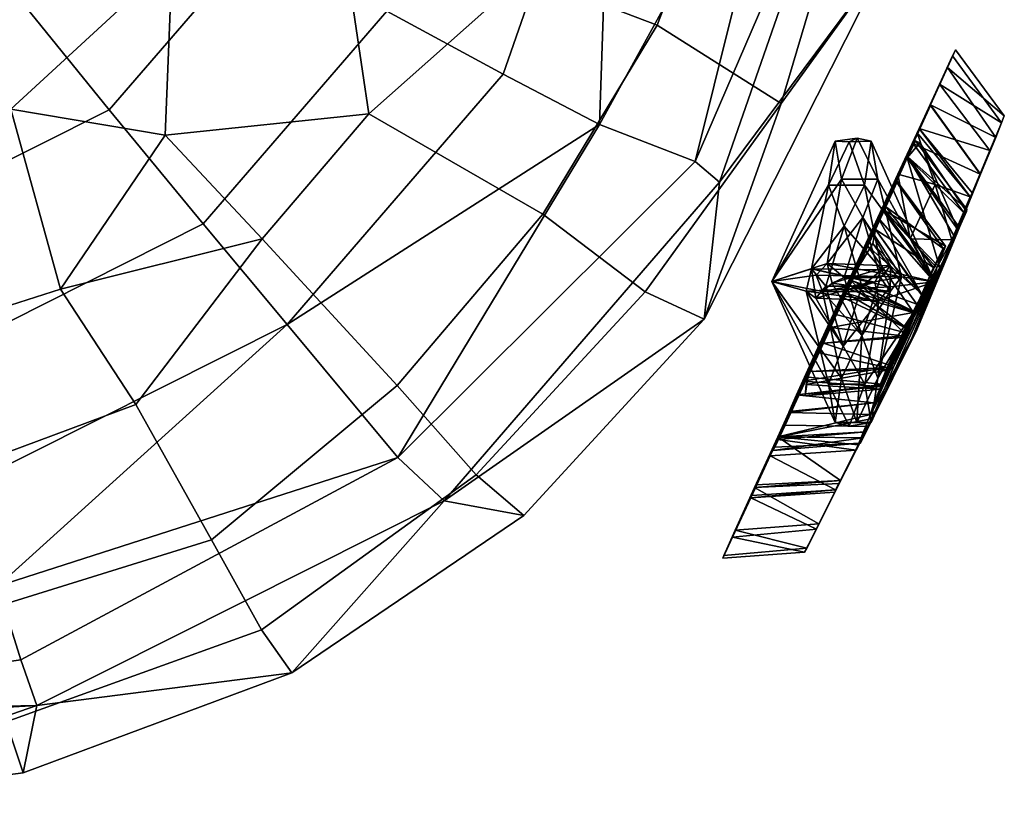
# Model space of a CAD drawing. Header units: millimetres. Extents: x -392 to 392, y -399 to 399.
# Tile 4 of 229: x -230 to -181, y -294 to -254. Entities that reach past the tile are written whole.
import ezdxf

# ---------------------------------------------------------------- set-up
doc = ezdxf.new("R2010")
doc.units = ezdxf.units.MM
doc.header["$MEASUREMENT"] = 0
doc.layers.add('Default', color=7, linetype='Continuous', true_color=0x000000)

msp = doc.modelspace()

# ---------------------------------------------------------------- meshes
at = {"layer": 'Default', "color": 9, "true_color": 0xbfbfbf}
mesh = msp.add_polyface(dxfattribs=at)
corners = [(-217.551, -242.63, 65.481), (-222.429, -251.345, 65.794), (-217.831, -229.054, 65.045), (-209.906, -233.74, 67.75), (-199.283, -232.502, 74.813), (-201.656, -242.741, 73.757), (-209.443, -241.939, 68.638), (-204.873, -252.051, 73.625), (-198.316, -254.557, 80.309), (-204, -263.963, 80.5), (-212.646, -258.971, 71.362), (-194.16, -243.653, 81.129), (-192.477, -231.617, 82.306), (-187.978, -244.394, 91.527), (-192.149, -258.461, 92.008), (-187.797, -231.365, 89.825), (-222.779, -260.024, 68.187), (-230.441, -258.732, 66.154), (-222.429, -251.345, 65.794), (-217.551, -242.63, 65.481), (-214.22, -248.337, 67.681), (-217.831, -229.054, 65.045), (-184.766, -230.647, 98.525), (-214.543, -239.688, 69.524), (-222.415, -238.602, 67.252), (-225.127, -246.391, 67.537), (-218.229, -250.276, 69.911), (-215.245, -227.57, 69.168), (-222.931, -229.688, 66.991), (-248.523, -264.909, 70.887), (-236.402, -264.214, 70.653), (-238.494, -256.643, 68.083), (-247.41, -257.154, 68.255), (-225.557, -258.763, 70.297), (-230.516, -252.633, 67.821), (-218.229, -250.276, 69.911), (-225.127, -246.391, 67.537), (-207.152, -240.653, 73.294), (-211.75, -253.861, 73.776), (-208.028, -225.539, 72.85), (-211.75, -253.861, 73.776), (-220.889, -264.446, 74.258), (-205.966, -256.988, 79.01), (-200.559, -241.456, 78.444), (-201.588, -223.681, 77.922), (-201.173, -259.499, 85.336), (-191.669, -242.205, 89.86), (-196.257, -222.092, 84.113), (-232.088, -242.405, 66.692), (-230.693, -231.787, 66.345), (-196.416, -261.334, 94.33), (-240.587, -248.923, 67.039), (-251.209, -247.522, 67.183), (-232.088, -242.405, 66.692), (-188.331, -242.583, 98.95), (-195.215, -262.358, 99.672), (-186.842, -251.111, 99.178), (-184.766, -230.647, 98.525), (-188.331, -242.583, 98.95), (-195.215, -262.358, 99.672), (-242.826, -235.603, 65.679), (-230.441, -258.732, 66.154), (-237.917, -261.668, 66.379), (-242.826, -235.603, 65.679), (-242.826, -235.603, 65.679), (-244.602, -262.411, 66.519), (-195.976, -269.182, 99.892), (-186.842, -251.111, 99.178), (-216.713, -269.437, 79.577), (-201.173, -259.499, 85.336), (-205.966, -256.988, 79.01)]
mesh.append_faces([[corners[k] for k in face] for face in [(0, 1, 2, 2), (3, 4, 5, 6), (7, 8, 9, 10), (8, 7, 5, 11), (11, 5, 4, 12), (8, 11, 13, 14), (15, 13, 11, 12), (16, 17, 18, 18), (18, 19, 20, 20), (19, 21, 3, 3), (13, 15, 22, 22), (23, 24, 25, 26), (27, 28, 24, 23), (29, 30, 31, 32), (33, 34, 31, 30), (35, 36, 34, 33), (37, 23, 26, 38), (37, 39, 27, 23), (40, 35, 33, 41), (42, 43, 37, 38), (44, 39, 37, 43), (43, 42, 45, 45), (43, 46, 47, 47), (48, 25, 24, 24), (24, 28, 49, 48), (45, 50, 46, 46), (51, 52, 32, 31), (51, 31, 34, 53), (34, 36, 53, 53), (46, 50, 54, 54), (54, 50, 55, 55), (56, 57, 58, 58), (56, 58, 59, 59), (60, 61, 62, 62), (60, 1, 61, 61), (7, 20, 6, 5), (18, 20, 10, 16), (19, 3, 6, 6), (49, 63, 48, 48), (53, 64, 51, 51), (60, 62, 65, 65), (19, 6, 20, 20), (20, 7, 10, 10), (1, 60, 2, 2), (66, 14, 67, 67), (13, 67, 14, 14), (13, 22, 67, 67), (43, 45, 46, 46), (68, 69, 70, 70)]], dxfattribs={"color": 9})
mesh = msp.add_polyface(dxfattribs=at)
corners = [(-235.872, -270.2, 70.233), (-233.999, -277.061, 75.368), (-244.599, -277.847, 75.099), (-244.643, -268.01, 68.813), (-227.979, -267.691, 70.193), (-224.241, -273.424, 75.086), (-231.849, -283.677, 82.56), (-244.661, -282.648, 79.967), (-220.479, -280.147, 83.26), (-217.956, -265.179, 72.011), (-211.241, -272.478, 81.3), (-212.646, -258.971, 71.362), (-204, -263.963, 80.5), (-244.594, -288.891, 88.814), (-230.675, -289.204, 92.492), (-217.99, -284.634, 92.244), (-207.314, -276.926, 91.062), (-198.906, -267.818, 90.468), (-198.316, -254.557, 80.309), (-192.149, -258.461, 92.008), (-244.602, -262.411, 66.519), (-237.917, -261.668, 66.379), (-230.441, -258.732, 66.154), (-195.976, -269.182, 99.892), (-204.946, -278.942, 100.346), (-216.474, -286.768, 100.786), (-229.833, -291.746, 101.172), (-249.534, -272.112, 74.993), (-234.416, -271.245, 74.701), (-236.402, -264.214, 70.653), (-248.523, -264.909, 70.887), (-220.889, -264.446, 74.258), (-225.557, -258.763, 70.297), (-232.622, -277.433, 80.099), (-250.401, -278.453, 80.442), (-216.713, -269.437, 79.577), (-205.966, -256.988, 79.01), (-211.75, -253.861, 73.776), (-251.079, -283.605, 86.944), (-231.11, -282.46, 86.559), (-229.946, -286.127, 93.686), (-211.205, -276.055, 91.227), (-201.173, -259.499, 85.336), (-249.074, -288.813, 95.77), (-229.152, -288.387, 101.058), (-208.898, -278.208, 100.393), (-195.215, -262.358, 99.672), (-196.416, -261.334, 94.33), (-251.788, -289.686, 101.494), (-208.898, -278.208, 100.393), (-195.976, -269.182, 99.892), (-195.215, -262.358, 99.672), (-186.842, -251.111, 99.178), (-216.474, -286.768, 100.786), (-204.946, -278.942, 100.346), (-229.152, -288.387, 101.058), (-229.833, -291.746, 101.172), (-244.191, -293.603, 101.272), (-251.788, -289.686, 101.494), (-222.779, -260.024, 68.187), (-244.191, -293.603, 101.272)]
mesh.append_faces([[corners[k] for k in face] for face in [(0, 1, 2, 3), (4, 5, 1, 0), (1, 6, 7, 7), (5, 8, 6, 1), (5, 9, 10, 8), (11, 12, 10, 9), (6, 13, 7, 7), (6, 14, 13, 13), (8, 15, 14, 6), (16, 15, 8, 10), (17, 16, 10, 12), (18, 19, 17, 12), (3, 20, 21, 21), (4, 0, 21, 22), (17, 23, 24, 16), (15, 16, 24, 25), (15, 25, 26, 14), (23, 17, 19, 19), (27, 28, 29, 30), (28, 31, 32, 29), (33, 28, 27, 34), (35, 31, 28, 33), (35, 36, 37, 31), (38, 39, 33, 34), (35, 33, 39, 39), (39, 40, 41, 41), (35, 41, 42, 42), (38, 43, 40, 39), (41, 40, 44, 45), (45, 46, 47, 41), (43, 44, 40, 40), (48, 44, 43, 43), (49, 50, 51, 51), (52, 51, 50, 50), (53, 54, 49, 49), (50, 49, 54, 54), (55, 56, 53, 53), (56, 55, 57, 57), (55, 58, 57, 57), (55, 53, 49, 49), (59, 11, 9, 9), (60, 13, 14, 26), (22, 59, 4, 4), (9, 5, 4, 4), (1, 7, 2, 2), (59, 9, 4, 4), (35, 39, 41, 41), (42, 41, 47, 47), (21, 0, 3, 3)]], dxfattribs={"color": 9})
mesh = msp.add_polyface(dxfattribs=at)
corners = [(-186.089, -269.823, 24.241), (-185.405, -268.425, 25.197), (-185.128, -268, 27.261), (-184.684, -267.138, 28.348), (-183.656, -265.237, 31.976), (-185.647, -270.123, 38.039), (-187.166, -272.467, 27.513), (-186.88, -271.581, 24.583), (-187.251, -272.521, 26.117), (-187.712, -273.922, 30.41), (-187.546, -273.339, 27.993), (-185.405, -268.425, 25.197), (-187.593, -265.413, 24.623), (-185.128, -268, 27.261), (-188.693, -267.245, 22.589), (-187.334, -264.123, 26.336), (-186.089, -269.823, 24.241), (-189.546, -268.907, 22.228), (-186.88, -271.581, 24.583), (-190.424, -270.828, 22.783), (-189.546, -268.907, 22.228), (-191.078, -272.268, 24.24), (-187.251, -272.521, 26.117), (-191.378, -272.943, 26.291), (-187.166, -272.467, 27.513), (-187.166, -272.467, 27.513), (-187.546, -273.339, 27.993), (-191.378, -272.943, 26.291), (-191.745, -273.776, 26.729), (-187.546, -273.339, 27.993), (-191.774, -273.821, 28.547), (-187.712, -273.922, 30.41), (-192.32, -275.033, 30.864), (-189.205, -277.208, 33.566), (-188.316, -275.427, 32.507), (-193.388, -277.413, 31.812), (-185.407, -269.708, 51.725), (-183.342, -264.751, 57.595), (-184.261, -266.624, 59.191), (-183.985, -265.546, 63.769), (-184.096, -265.67, 65.186), (-184.407, -266.621, 62.858), (-186.715, -271.683, 62.971), (-186.558, -271.571, 60.24), (-185.446, -268.845, 64.195), (-184.547, -267.105, 61.142), (-185.489, -268.881, 65.187), (-185.168, -267.976, 65.936), (-184.576, -266.614, 65.975), (-186.111, -270.087, 65.962), (-185.836, -269.679, 64.653), (-187.131, -272.417, 65.551), (-187.797, -274.509, 57.474), (-185.567, -268.842, 69.135), (-186.105, -270.012, 68.009), (-185.149, -267.933, 67.724), (-186.76, -271.466, 66.146), (-188.414, -275.686, 45.739), (-185.407, -269.708, 51.725), (-187.946, -274.778, 49.812), (-185.647, -270.123, 38.039), (-188.316, -275.427, 32.507), (-189.271, -277.345, 34.666), (-189.474, -277.786, 42.385), (-187.797, -274.509, 57.474), (-187.615, -274.118, 51.985), (-188.092, -275.078, 53.455), (-188.211, -275.353, 55.781), (-190.27, -279.35, 35.419), (-190.387, -279.615, 41.444), (-190.874, -280.559, 37.268), (-189.446, -277.668, 43.894), (-190.983, -280.769, 39.308), (-189.205, -277.208, 33.566), (-192.548, -275.717, 54.132), (-188.092, -275.078, 53.455), (-188.211, -275.353, 55.781), (-192.241, -275.025, 51.679), (-187.615, -274.118, 51.985), (-192.463, -275.551, 56.677), (-187.797, -274.509, 57.474), (-191.948, -274.443, 58.918), (-190.726, -271.789, 61.231), (-186.715, -271.683, 62.971), (-190.726, -271.789, 61.231), (-186.558, -271.571, 60.24), (-190.901, -272.425, 62.403), (-186.715, -271.683, 62.971), (-187.176, -272.665, 64.001), (-187.131, -272.417, 65.551), (-190.959, -272.999, 64.968), (-190.726, -271.789, 61.231), (-190.83, -272.066, 67.25), (-186.76, -271.466, 66.146), (-186.111, -270.087, 65.962), (-190.041, -270.366, 68.078), (-190.041, -270.366, 68.078), (-186.111, -270.087, 65.962), (-186.105, -270.012, 68.009), (-189.689, -269.595, 69.908), (-185.567, -268.842, 69.135), (-188.802, -267.676, 71.227), (-193.388, -277.413, 31.812), (-189.205, -277.208, 33.566), (-193.467, -277.554, 32.941), (-194.429, -279.67, 34.47), (-190.27, -279.35, 35.419), (-190.874, -280.559, 37.268), (-193.467, -277.554, 32.941), (-189.271, -277.345, 34.666), (-194.997, -280.928, 36.885), (-190.983, -280.769, 39.308), (-193.659, -278.063, 43.953), (-194.565, -280.027, 42.203), (-190.387, -279.615, 41.444), (-195.045, -281.056, 39.664), (-189.474, -277.786, 42.385), (-193.659, -278.063, 43.953), (-189.446, -277.668, 43.894), (-193.6, -277.944, 45.367), (-189.474, -277.786, 42.385), (-189.446, -277.668, 43.894), (-192.69, -275.967, 46.678), (-193.6, -277.944, 45.367), (-188.414, -275.686, 45.739), (-192.312, -275.16, 49.079), (-187.946, -274.778, 49.812), (-192.241, -275.025, 51.679), (-187.946, -274.778, 49.812), (-187.615, -274.118, 51.985), (-192.241, -275.025, 51.679), (-181.773, -260.783, 34.706), (-181.2, -259.421, 36.456), (-181.474, -260.139, 40.696), (-182.657, -262.892, 34.111), (-182.232, -261.961, 41.778), (-185.647, -270.123, 38.039), (-181.053, -259.072, 38.474), (-182.259, -261.964, 43.291), (-183.029, -263.919, 45.287), (-183.656, -265.237, 31.976), (-182.757, -263.092, 33.01), (-183.291, -264.603, 49.407), (-183.504, -265.133, 51.611), (-185.407, -269.708, 51.725), (-183.342, -264.751, 57.595), (-182.915, -263.732, 53.684), (-182.941, -263.831, 55.887), (-185.378, -259.916, 31.155), (-185.293, -259.694, 32.255), (-182.757, -263.092, 33.01), (-185.728, -265.183, 29.179), (-187.109, -263.631, 28.548), (-186.34, -261.968, 30.62), (-185.378, -259.916, 31.155), (-184.484, -262.488, 31.874), (-182.757, -263.092, 33.01), (-183.656, -265.237, 31.976), (-184.684, -267.138, 28.348), (-187.334, -264.123, 26.336), (-187.334, -264.123, 26.336), (-184.684, -267.138, 28.348), (-185.128, -268, 27.261), (-185.446, -268.845, 64.195), (-185.489, -268.881, 65.187), (-188.636, -267.256, 65.036), (-188.926, -267.891, 65.16), (-189.031, -268.116, 64.562), (-185.836, -269.679, 64.653), (-188.742, -267.483, 64.125), (-185.446, -268.845, 64.195), (-188.636, -267.256, 65.036), (-185.567, -268.842, 69.135), (-185.149, -267.933, 67.724), (-187.833, -265.548, 69.973), (-188.802, -267.676, 71.227), (-185.168, -267.976, 65.936), (-187.463, -264.716, 67.865), (-184.576, -266.614, 65.975), (-187.463, -264.716, 67.865), (-185.168, -267.976, 65.936), (-184.096, -265.67, 65.186), (-186.95, -263.592, 67.296), (-186.389, -262.381, 65.564), (-183.985, -265.546, 63.769), (-187.051, -263.758, 61.131), (-186.376, -262.338, 63.281), (-184.407, -266.621, 62.858), (-187.051, -263.758, 61.131), (-184.407, -266.621, 62.858), (-184.547, -267.105, 61.142), (-184.261, -266.624, 59.191), (-182.941, -263.831, 55.887), (-185.259, -260.402, 55.698), (-183.342, -264.751, 57.595), (-184.261, -266.624, 59.191), (-185.879, -261.153, 58.468), (-182.915, -263.732, 53.684), (-183.504, -265.133, 51.611), (-185.861, -261.084, 51.162), (-185.462, -260.303, 53.25), (-183.291, -264.603, 49.407), (-185.861, -261.084, 51.162), (-183.504, -265.133, 51.611), (-185.879, -261.103, 48.539), (-183.291, -264.603, 49.407), (-183.029, -263.919, 45.287), (-182.259, -261.964, 43.291), (-184.725, -258.551, 44.622), (-185.586, -260.444, 46.082), (-184.715, -258.518, 43.202), (-184.725, -258.551, 44.622), (-182.259, -261.964, 43.291), (-183.873, -256.665, 41.306), (-181.474, -260.139, 40.696), (-181.053, -259.072, 38.474), (-184.715, -258.518, 43.202), (-182.232, -261.961, 41.778), (-183.483, -255.792, 38.693), (-183.629, -256.089, 35.931), (-184.279, -257.491, 33.618), (-181.2, -259.421, 36.456), (-181.773, -260.783, 34.706), (-185.293, -259.694, 32.255), (-182.657, -262.892, 34.111), (-194.997, -280.928, 36.885), (-195.045, -281.056, 39.664), (-194.565, -280.027, 42.203), (-192.32, -275.033, 30.864), (-193.467, -277.554, 32.941), (-192.69, -275.967, 46.678), (-194.429, -279.67, 34.47), (-193.659, -278.063, 43.953), (-193.6, -277.944, 45.367), (-192.241, -275.025, 51.679), (-192.548, -275.717, 54.132), (-192.463, -275.551, 56.677), (-193.388, -277.413, 31.812), (-191.378, -272.943, 26.291), (-191.745, -273.776, 26.729), (-191.774, -273.821, 28.547), (-187.334, -264.123, 26.336), (-189.546, -268.907, 22.228), (-190.424, -270.828, 22.783), (-191.078, -272.268, 24.24), (-187.109, -263.631, 28.548), (-185.586, -260.444, 46.082), (-192.312, -275.16, 49.079), (-185.861, -261.084, 51.162), (-190.726, -271.789, 61.231), (-191.948, -274.443, 58.918), (-189.031, -268.116, 64.562), (-190.83, -272.066, 67.25), (-190.901, -272.425, 62.403), (-190.959, -272.999, 64.968), (-190.041, -270.366, 68.078), (-188.926, -267.891, 65.16), (-189.689, -269.595, 69.908), (-188.742, -267.483, 64.125), (-188.802, -267.676, 71.227), (-187.833, -265.548, 69.973), (-187.051, -263.758, 61.131), (-188.693, -267.245, 22.589), (-187.593, -265.413, 24.623), (-186.34, -261.968, 30.62), (-185.879, -261.103, 48.539), (-185.293, -259.694, 32.255), (-185.378, -259.916, 31.155), (-183.629, -256.089, 35.931), (-184.279, -257.491, 33.618), (-183.873, -256.665, 41.306), (-184.715, -258.518, 43.202), (-183.483, -255.792, 38.693), (-184.725, -258.551, 44.622), (-188.636, -267.256, 65.036), (-186.389, -262.381, 65.564), (-187.463, -264.716, 67.865), (-186.95, -263.592, 67.296), (-185.879, -261.153, 58.468), (-185.259, -260.402, 55.698), (-185.462, -260.303, 53.25), (-186.376, -262.338, 63.281), (-182.232, -261.961, 41.778), (-191.745, -273.776, 26.729), (-188.316, -275.427, 32.507), (-189.271, -277.345, 34.666), (-182.657, -262.892, 34.111), (-187.176, -272.665, 64.001), (-187.051, -263.758, 61.131), (-186.089, -269.823, 24.241), (-186.558, -271.571, 60.24), (-185.861, -261.084, 51.162)]
mesh.append_faces([[corners[k] for k in face] for face in [(0, 1, 2, 2), (5, 9, 3, 4), (3, 6, 2, 2), (6, 7, 0, 0), (6, 8, 7, 7), (6, 3, 9, 9), (6, 9, 10, 10), (0, 2, 6, 6), (11, 12, 13, 13), (12, 11, 14, 14), (12, 15, 13, 13), (14, 16, 17, 17), (16, 14, 11, 11), (20, 289, 18, 19), (21, 18, 22, 22), (23, 21, 22, 22), (23, 22, 24, 24), (19, 18, 21, 21), (25, 26, 27, 27), (28, 29, 30, 30), (31, 30, 29, 29), (31, 32, 30, 30), (33, 32, 34, 34), (35, 32, 33, 33), (31, 34, 32, 32), (36, 37, 38, 38), (39, 40, 41, 41), (42, 43, 44, 44), (44, 45, 41, 41), (43, 38, 45, 45), (46, 44, 47, 47), (47, 40, 48, 48), (47, 49, 46, 46), (44, 50, 42, 42), (50, 49, 51, 42), (36, 38, 43, 52), (49, 50, 46, 46), (53, 54, 55, 55), (49, 47, 55, 54), (51, 49, 56, 56), (57, 58, 59, 59), (60, 58, 57, 57), (61, 60, 62, 62), (60, 57, 63, 63), (64, 65, 58, 58), (59, 58, 65, 65), (66, 65, 64, 64), (64, 67, 66, 66), (62, 60, 63, 63), (63, 68, 62, 62), (69, 70, 68, 68), (63, 57, 71, 71), (69, 68, 63, 63), (69, 72, 70, 70), (73, 61, 62, 62), (74, 75, 76, 76), (75, 77, 78, 78), (75, 74, 77, 77), (74, 76, 79, 79), (79, 76, 80, 81), (80, 290, 82, 81), (83, 84, 85, 85), (86, 87, 88, 88), (89, 90, 88, 88), (87, 86, 91, 91), (86, 88, 90, 90), (92, 90, 89, 89), (93, 95, 92, 89), (94, 95, 93, 93), (96, 97, 98, 98), (99, 96, 98, 98), (98, 100, 99, 99), (101, 99, 100, 100), (102, 103, 104, 104), (105, 106, 107, 107), (106, 108, 109, 109), (111, 115, 110, 107), (112, 113, 114, 114), (113, 111, 114, 114), (113, 115, 111, 111), (116, 112, 114, 114), (117, 118, 119, 119), (117, 120, 118, 118), (121, 122, 123, 123), (122, 121, 124, 124), (125, 122, 124, 124), (126, 127, 125, 125), (128, 129, 130, 130), (131, 132, 133, 133), (134, 135, 136, 136), (134, 131, 135, 135), (137, 133, 132, 132), (135, 138, 139, 139), (133, 135, 131, 131), (140, 141, 134, 134), (142, 136, 139, 139), (136, 142, 143, 143), (136, 143, 144, 144), (145, 143, 146, 146), (147, 145, 146, 146), (145, 144, 143, 143), (148, 149, 150, 150), (151, 152, 153, 153), (154, 155, 153, 153), (156, 155, 154, 154), (157, 155, 156, 156), (151, 155, 157, 157), (158, 159, 152, 152), (158, 152, 151, 151), (151, 157, 158, 158), (160, 161, 162, 162), (163, 164, 165, 165), (165, 164, 166, 166), (167, 168, 169, 169), (170, 171, 169, 169), (172, 173, 174, 174), (174, 175, 172, 172), (173, 176, 177, 177), (178, 179, 180, 180), (178, 181, 182, 182), (181, 183, 182, 182), (181, 184, 183, 183), (184, 185, 186, 186), (185, 184, 187, 187), (188, 189, 190, 190), (188, 190, 191, 191), (192, 193, 194, 194), (195, 194, 196, 196), (194, 193, 196, 196), (197, 200, 193, 192), (198, 199, 197, 197), (197, 199, 200, 200), (201, 202, 203, 203), (204, 205, 206, 206), (207, 208, 209, 209), (206, 207, 209, 209), (210, 211, 212, 212), (213, 214, 215, 215), (214, 213, 216, 216), (214, 216, 217, 217), (213, 215, 218, 218), (215, 221, 219, 218), (220, 219, 221, 221), (222, 223, 220, 220), (224, 223, 222, 222), (225, 226, 227, 227), (228, 229, 230, 230), (231, 225, 227, 227), (229, 231, 232, 232), (231, 227, 232, 232), (230, 232, 233, 233), (234, 235, 236, 236), (230, 229, 232, 232), (237, 229, 228, 228), (238, 239, 240, 240), (238, 240, 241, 241), (238, 242, 243, 243), (244, 238, 243, 243), (240, 228, 245, 245), (246, 245, 228, 230), (247, 246, 230, 230), (249, 261, 248, 234), (236, 250, 234, 234), (248, 265, 247, 234), (249, 234, 250, 250), (251, 249, 252, 252), (252, 253, 254, 254), (253, 252, 249, 249), (251, 255, 256, 256), (257, 256, 255, 255), (249, 251, 258, 258), (259, 260, 257, 257), (258, 261, 249, 249), (238, 241, 242, 242), (262, 241, 263, 263), (241, 240, 245, 245), (264, 245, 246, 246), (246, 247, 265, 265), (266, 267, 264, 264), (266, 264, 246, 246), (268, 269, 270, 270), (271, 269, 266, 266), (270, 272, 268, 268), (246, 273, 271, 271), (269, 271, 270, 270), (246, 271, 266, 266), (261, 258, 274, 275), (276, 277, 274, 274), (256, 257, 260, 274), (278, 279, 280, 280), (278, 248, 261, 261), (275, 281, 261, 261), (248, 278, 280, 280), (242, 241, 262, 262), (151, 153, 155, 155), (166, 168, 167, 167), (168, 170, 169, 169), (178, 182, 179, 179), (43, 45, 44, 44), (210, 212, 282, 282), (252, 255, 251, 251), (274, 260, 276, 276), (26, 283, 27, 27), (9, 5, 284, 284), (136, 140, 134, 134), (174, 173, 177, 177), (103, 285, 104, 104), (135, 139, 136, 136), (149, 286, 150, 150), (183, 184, 186, 186), (166, 164, 168, 168), (47, 44, 41, 40), (220, 221, 222, 222), (51, 287, 42, 42), (105, 107, 110, 110), (106, 105, 108, 108), (195, 196, 288, 288), (275, 274, 277, 277), (125, 124, 126, 126), (205, 204, 291, 291), (204, 206, 209, 209)]], dxfattribs={"color": 9})
mesh = msp.add_polyface(dxfattribs=at)
corners = [(-190.101, -267.807, 86.692), (-186.165, -267.075, 86.033), (-190.4, -266.989, 86.315), (-186.733, -267.795, 87.308), (-189.607, -267.394, 87.781), (-186.714, -266.534, 87.197), (-189.865, -266.409, 87.052), (-186.165, -267.075, 86.033), (-190.4, -266.989, 86.315), (-190.417, -268.137, 76.56), (-187.292, -268.272, 76.763), (-187.49, -267.34, 76.126), (-190.899, -267.781, 77.75), (-186.728, -267.563, 77.538), (-190.638, -266.681, 77.207), (-190.638, -266.681, 77.207), (-187.147, -266.718, 76.972), (-187.49, -267.34, 76.126), (-188.139, -269.983, 89.181), (-186.733, -267.795, 87.308), (-187.212, -267.109, 88.839), (-187.346, -272.118, 86.945), (-186.165, -267.075, 86.033), (-184.529, -267.326, 81.651), (-188.139, -269.983, 89.181), (-190.101, -267.807, 86.692), (-189.142, -272.115, 87.063), (-189.607, -267.394, 87.781), (-192.611, -267.312, 82.182), (-190.4, -266.989, 86.315), (-187.996, -272.418, 77.071), (-189.07, -270.522, 74.832), (-187.292, -268.272, 76.763), (-188.132, -267.533, 74.876), (-187.49, -267.34, 76.126), (-184.529, -267.326, 81.651), (-186.728, -267.563, 77.538), (-189.792, -272.415, 77.189), (-190.899, -267.781, 77.75), (-189.07, -270.522, 74.832), (-190.417, -268.137, 76.56), (-190.638, -266.681, 77.207), (-189.928, -267.53, 74.994), (-192.611, -267.312, 82.182), (-189.021, -264.562, 74.659), (-187.147, -266.718, 76.972), (-188.132, -267.533, 74.876), (-187.998, -262.523, 76.771), (-184.529, -267.326, 81.651), (-186.728, -267.563, 77.538), (-184.529, -267.326, 81.651), (-187.67, -274.318, 82.07), (-187.996, -272.418, 77.071), (-184.529, -267.326, 81.651), (-187.998, -262.523, 76.771), (-187.674, -260.324, 81.645), (-184.529, -267.326, 81.651), (-187.674, -260.324, 81.645), (-187.348, -262.223, 86.644), (-187.348, -262.223, 86.644), (-188.08, -264.122, 89), (-186.165, -267.075, 86.033), (-186.714, -266.534, 87.197), (-187.212, -267.109, 88.839), (-186.733, -267.795, 87.308), (-184.529, -267.326, 81.651), (-184.529, -267.326, 81.651), (-187.346, -272.118, 86.945), (-187.67, -274.318, 82.07), (-188.132, -267.533, 74.876), (-189.928, -267.53, 74.994), (-189.021, -264.562, 74.659), (-189.07, -270.522, 74.832), (-187.996, -272.418, 77.071), (-189.792, -272.415, 77.189), (-189.07, -270.522, 74.832), (-188.761, -274.498, 79.202), (-188.761, -274.498, 79.202), (-187.67, -274.318, 82.07), (-189.466, -274.314, 82.188), (-187.346, -272.118, 86.945), (-188.139, -269.983, 89.181), (-188.38, -274.325, 84.996), (-189.142, -272.115, 87.063), (-188.761, -274.498, 79.202), (-189.466, -274.314, 82.188), (-189.792, -272.415, 77.189), (-190.638, -266.681, 77.207), (-189.021, -264.562, 74.659), (-189.928, -267.53, 74.994), (-192.611, -267.312, 82.182), (-190.899, -267.781, 77.75), (-189.794, -262.52, 76.889), (-188.768, -260.365, 78.723), (-189.794, -262.52, 76.889), (-189.47, -260.321, 81.763), (-188.377, -260.173, 84.669), (-189.47, -260.321, 81.763), (-189.145, -262.22, 86.762), (-192.611, -267.312, 82.182), (-189.865, -266.409, 87.052), (-189.145, -262.22, 86.762), (-189.009, -267.105, 88.957), (-188.08, -264.122, 89), (-189.607, -267.394, 87.781), (-190.4, -266.989, 86.315), (-188.38, -274.325, 84.996), (-189.142, -272.115, 87.063), (-189.466, -274.314, 82.188), (-187.998, -262.523, 76.771), (-189.794, -262.52, 76.889), (-188.768, -260.365, 78.723), (-187.674, -260.324, 81.645), (-188.768, -260.365, 78.723), (-188.377, -260.173, 84.669), (-189.47, -260.321, 81.763), (-189.009, -267.105, 88.957), (-187.212, -267.109, 88.839), (-188.08, -264.122, 89), (-189.009, -267.105, 88.957), (-188.761, -274.498, 79.202), (-188.768, -260.365, 78.723), (-188.377, -260.173, 84.669), (-188.38, -274.325, 84.996), (-192.611, -267.312, 82.182), (-192.611, -267.312, 82.182), (-192.611, -267.312, 82.182), (-192.611, -267.312, 82.182), (-187.49, -267.34, 76.126), (-188.38, -274.325, 84.996), (-189.021, -264.562, 74.659), (-187.348, -262.223, 86.644), (-188.377, -260.173, 84.669), (-189.145, -262.22, 86.762), (-188.08, -264.122, 89), (-188.139, -269.983, 89.181)]
mesh.append_faces([[corners[k] for k in face] for face in [(0, 1, 2, 2), (0, 3, 1, 1), (4, 3, 0, 0), (4, 5, 3, 3), (4, 6, 5, 5), (7, 5, 6, 6), (8, 7, 6, 6), (9, 10, 11, 11), (12, 13, 10, 10), (9, 11, 14, 14), (12, 10, 9, 9), (15, 16, 13, 13), (15, 17, 16, 16), (12, 15, 13, 13), (18, 19, 20, 20), (18, 21, 19, 19), (22, 21, 23, 23), (22, 19, 21, 21), (24, 25, 26, 26), (27, 25, 24, 24), (25, 28, 26, 26), (29, 28, 25, 25), (30, 31, 32, 32), (33, 34, 32, 32), (32, 31, 33, 33), (35, 32, 36, 36), (30, 32, 35, 35), (37, 38, 39, 39), (40, 41, 42, 42), (38, 40, 39, 39), (37, 43, 38, 38), (44, 45, 46, 46), (44, 47, 45, 45), (45, 47, 48, 48), (49, 45, 48, 48), (50, 51, 52, 52), (53, 54, 55, 55), (56, 57, 58, 58), (59, 60, 61, 61), (62, 63, 64, 64), (62, 60, 63, 63), (61, 60, 62, 62), (61, 65, 59, 59), (66, 67, 68, 68), (69, 70, 71, 71), (72, 70, 69, 69), (73, 74, 75, 75), (74, 73, 76, 76), (77, 78, 79, 79), (80, 81, 82, 82), (82, 81, 83, 83), (84, 85, 86, 86), (87, 88, 89, 89), (90, 87, 91, 91), (87, 90, 92, 92), (93, 94, 95, 95), (96, 97, 98, 98), (99, 100, 101, 101), (102, 103, 100, 100), (104, 102, 100, 100), (99, 105, 100, 100), (106, 107, 108, 108), (109, 110, 111, 111), (112, 113, 114, 114), (115, 114, 113, 113), (116, 117, 118, 118), (27, 24, 119, 119), (51, 120, 52, 52), (54, 121, 55, 55), (57, 122, 58, 58), (67, 123, 68, 68), (85, 124, 86, 86), (87, 92, 88, 88), (94, 125, 95, 95), (97, 126, 98, 98), (100, 103, 101, 101), (107, 127, 108, 108), (42, 39, 40, 40), (45, 128, 46, 46), (129, 79, 78, 78), (130, 110, 109, 109), (131, 132, 133, 133), (134, 131, 133, 133), (135, 117, 116, 116)]], dxfattribs={"color": 9})

doc.saveas('drawing.dxf')
